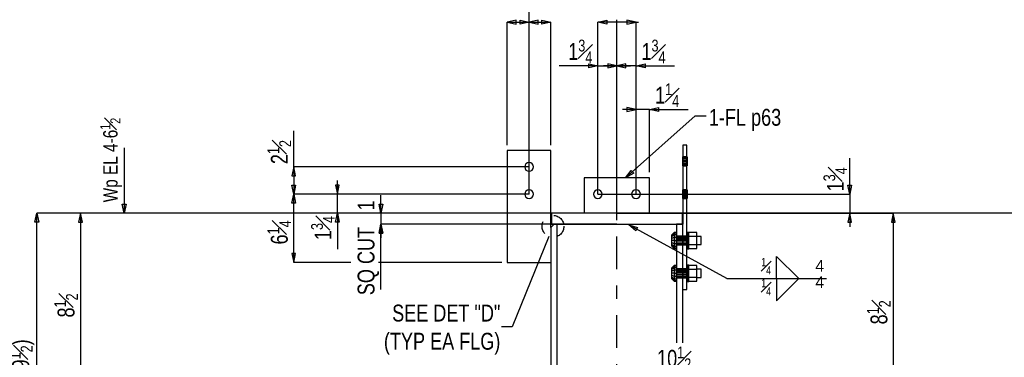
# Model space of a CAD drawing. Header units: inches. Extents: x -17.2 to 17.5, y -11.2 to 11.2.
# Tile 5 of 15: x -13.2 to -5.6, y 4.7 to 7.3. Entities that reach past the tile are written whole.
import ezdxf
from ezdxf.enums import TextEntityAlignment as Align

# ---------------------------------------------------------------- set-up
doc = ezdxf.new("R2010")
doc.units = ezdxf.units.IN
doc.header["$LTSCALE"] = 2.5
doc.header["$MEASUREMENT"] = 0
doc.linetypes.add('SDS2_5', pattern=[0.04, 0.02, -0.02])
doc.linetypes.add('SDS2_6', pattern=[0.2, 0.1, -0.05, 0, -0.05])
doc.layers.add('Layer_0', color=7, linetype='Continuous')
doc.layers.add('Outline', color=7, linetype='Continuous')
doc.styles.add('MTextWidth', font='txt', dxfattribs={"width": 0.8, "height": 0.2})

msp = doc.modelspace()

# ---------------------------------------------------------------- linework, layer by layer
at = {"color": 1, "linetype": 'Continuous'}
for p, q in [((-9.2751, 7.2738), (-9.2751, 7.6072)), ((-9.2062, 7.2886), (-9.2751, 7.2738)), ((-9.2751, 5.9613), (-9.2751, 7.2738)), ((-9.2751, 7.2738), (-9.2062, 7.2591)), ((-9.2751, 7.2738), (-9.1084, 7.2738)), ((-9.2062, 7.2591), (-9.2062, 7.2886)), ((-9.1773, 7.2591), (-9.1773, 7.2886)), ((-9.1773, 7.2886), (-9.1084, 7.2738)), ((-9.1084, 7.2738), (-9.1773, 7.2591)), ((-9.1084, 6.3363), (-9.1084, 7.2738)), ((-8.6043, 6.9405), (-8.6043, 7.2929)), ((-8.0058, 6.5589), (-8.5374, 6.086)), ((-8.0058, 6.5589), (-7.9225, 6.5589)), ((-11.0734, 6.1697), (-11.0734, 6.444)), ((-11.0734, 6.1697), (-11.0882, 6.1008)), ((-9.2751, 6.1697), (-11.0734, 6.1697)), ((-11.0587, 6.1008), (-11.0734, 6.1697)), ((-11.0734, 6.1697), (-11.0734, 5.9613)), ((-6.8257, 5.9613), (-6.8257, 6.2357)), ((-11.0882, 6.1008), (-11.0587, 6.1008)), ((-8.5374, 6.086), (-8.4958, 6.1428)), ((-8.4761, 6.1208), (-8.5374, 6.086)), ((-8.4958, 6.1428), (-8.4761, 6.1208)), ((-11.0734, 5.9613), (-11.0882, 6.0302)), ((-11.0882, 6.0302), (-11.0587, 6.0302)), ((-11.0587, 6.0302), (-11.0734, 5.9613)), ((-10.7253, 6.0302), (-10.7549, 6.0302)), ((-10.7549, 6.0302), (-10.7401, 5.9613)), ((-10.7401, 5.9613), (-10.7401, 6.0647)), ((-10.7401, 5.9613), (-10.7253, 6.0302)), ((-8.5374, 6.086), (-8.5374, 6.086)), ((-6.8257, 5.9613), (-6.8405, 6.0302)), ((-6.8405, 6.0302), (-6.811, 6.0302)), ((-6.811, 6.0302), (-6.8257, 5.9613)), ((-11.0882, 5.8924), (-11.0734, 5.9613)), ((-11.0734, 5.4405), (-11.0734, 5.9613)), ((-11.0734, 5.9613), (-11.0587, 5.8924)), ((-9.2751, 5.9613), (-11.0734, 5.9613)), ((-9.2751, 5.9613), (-11.0734, 5.9613)), ((-10.7401, 5.8155), (-10.7401, 5.9613)), ((-9.2751, 5.9613), (-10.7401, 5.9613)), ((-8.7501, 5.9613), (-6.8257, 5.9613)), ((-6.8257, 5.9613), (-6.8257, 5.8155)), ((-11.0587, 5.8924), (-11.0882, 5.8924)), ((-10.7549, 5.7466), (-10.7401, 5.8155)), ((-10.4068, 5.8155), (-10.7401, 5.8155)), ((-10.7401, 5.8155), (-10.7401, 5.5412)), ((-10.7401, 5.8155), (-10.7253, 5.7466)), ((-8.0626, 5.8155), (-6.8257, 5.8155)), ((-6.8257, 5.8155), (-6.8405, 5.7466)), ((-6.8257, 5.8155), (-6.8257, 5.7122)), ((-6.811, 5.7466), (-6.8257, 5.8155)), ((-10.7253, 5.7466), (-10.7549, 5.7466)), ((-7.7655, 5.3172), (-8.5142, 5.728)), ((-8.5142, 5.728), (-8.5142, 5.728)), ((-8.5142, 5.728), (-8.4466, 5.7078)), ((-8.4609, 5.6819), (-8.5142, 5.728)), ((-6.8405, 5.7466), (-6.811, 5.7466)), ((-8.4466, 5.7078), (-8.4609, 5.6819)), ((-9.1239, 5.6386), (-9.4038, 4.9478)), ((-11.0587, 5.5094), (-11.0882, 5.5094)), ((-11.0882, 5.5094), (-11.0734, 5.4405)), ((-11.0734, 5.4405), (-11.0587, 5.5094)), ((-10.6359, 5.4405), (-11.0734, 5.4405)), ((-9.4834, 5.4405), (-10.4259, 5.4405)), ((-7.3845, 5.3172), (-7.3845, 5.4865)), ((-7.3845, 5.4865), (-7.2151, 5.3172)), ((-7.7655, 5.3172), (-7.0035, 5.3172)), ((-7.3845, 5.3172), (-7.3845, 5.1479)), ((-7.3845, 5.1479), (-7.2151, 5.3172)), ((-9.4038, 4.9478), (-9.4871, 4.9478))]:
    msp.add_line(p, q, dxfattribs=at)
at = {"color": 1, "linetype": 'SDS2_5'}
msp.add_circle((-9.0927, 5.7158), 0.0833, dxfattribs=at)
at = {"layer": 'Layer_0', "color": 2, "linetype": 'Continuous'}
for p, q in [((-8.0689, 6.3363), (-8.1001, 6.3363)), ((-8.1001, 6.3363), (-8.1001, 5.7322)), ((-8.0689, 5.2322), (-8.0689, 6.3363)), ((-9.1084, 6.2947), (-9.4418, 6.2947)), ((-9.4418, 6.2947), (-9.4418, 5.4405)), ((-9.1084, 5.7061), (-9.1084, 6.2947)), ((-8.1001, 6.2452), (-8.1005, 6.2452)), ((-8.0684, 6.2452), (-8.0689, 6.2452)), ((-8.1005, 6.1775), (-8.1001, 6.1775)), ((-8.0689, 6.1775), (-8.0684, 6.1775)), ((-8.3543, 6.0863), (-8.8543, 6.0863)), ((-8.8543, 6.0863), (-8.8543, 5.8155)), ((-8.3543, 5.8155), (-8.3543, 6.0863)), ((-8.1001, 5.9952), (-8.1005, 5.9952)), ((-8.0684, 5.9952), (-8.0689, 5.9952)), ((-8.1005, 5.9275), (-8.1001, 5.9275)), ((-8.0689, 5.9275), (-8.0684, 5.9275)), ((-8.1043, 5.8155), (-9.1043, 5.8155)), ((-9.1043, 5.8155), (-9.1043, 5.7322)), ((-8.1043, 5.7322), (-8.1043, 5.8155)), ((-9.0824, 5.7322), (-9.1084, 5.7061)), ((-9.1043, 5.7322), (-8.1043, 5.7322)), ((-9.0605, 5.7322), (-9.0824, 5.7322)), ((-9.0605, 1.2113), (-9.0605, 5.7322)), ((-8.1001, 5.7322), (-8.148, 5.7322)), ((-8.148, 5.7322), (-8.148, 4.8266)), ((-8.1001, 4.8266), (-8.1001, 5.7322)), ((-9.1084, 5.7061), (-9.1084, 1.2593)), ((-8.148, 5.641), (-8.1482, 5.641)), ((-8.1482, 5.5733), (-8.148, 5.5733)), ((-8.0687, 5.641), (-8.0689, 5.641)), ((-8.0689, 5.5733), (-8.0687, 5.5733)), ((-9.4418, 5.4405), (-9.1084, 5.4405)), ((-8.148, 5.391), (-8.1482, 5.391)), ((-8.0687, 5.391), (-8.0689, 5.391)), ((-8.1482, 5.3233), (-8.148, 5.3233)), ((-8.0689, 5.3233), (-8.0687, 5.3233)), ((-8.1001, 5.2322), (-8.0689, 5.2322))]:
    msp.add_line(p, q, dxfattribs=at)
at = {"layer": 'Layer_0', "color": 1, "linetype": 'SDS2_5'}
for p, q in [((-8.1005, 6.2426), (-8.1005, 6.2452)), ((-8.0689, 6.2452), (-8.1001, 6.2452)), ((-8.0684, 6.2452), (-8.0684, 6.2426)), ((-8.1005, 6.2426), (-8.1001, 6.2426)), ((-8.1005, 6.2353), (-8.1005, 6.2426)), ((-8.1005, 6.2353), (-8.1001, 6.2353)), ((-8.1005, 6.2243), (-8.1005, 6.2353)), ((-8.1005, 6.2243), (-8.1001, 6.2243)), ((-8.1005, 6.2113), (-8.1005, 6.2243)), ((-8.1001, 6.2113), (-8.1005, 6.2113)), ((-8.1005, 6.1984), (-8.1005, 6.2113)), ((-8.1001, 6.1984), (-8.1005, 6.1984)), ((-8.1005, 6.1874), (-8.1005, 6.1984)), ((-8.1001, 6.1874), (-8.1005, 6.1874)), ((-8.1005, 6.1801), (-8.1005, 6.1874)), ((-8.1001, 6.1801), (-8.1005, 6.1801)), ((-8.1005, 6.1775), (-8.1005, 6.1801)), ((-8.1001, 6.2426), (-8.0689, 6.2426)), ((-8.1001, 6.2353), (-8.0689, 6.2353)), ((-8.1001, 6.2243), (-8.0689, 6.2243)), ((-8.0689, 6.2113), (-8.1001, 6.2113)), ((-8.0689, 6.1984), (-8.1001, 6.1984)), ((-8.0689, 6.1874), (-8.1001, 6.1874)), ((-8.0689, 6.1801), (-8.1001, 6.1801)), ((-8.1001, 6.1775), (-8.0689, 6.1775)), ((-8.0689, 6.2426), (-8.0684, 6.2426)), ((-8.0689, 6.2353), (-8.0684, 6.2353)), ((-8.0689, 6.2243), (-8.0684, 6.2243)), ((-8.0684, 6.2113), (-8.0689, 6.2113)), ((-8.0684, 6.1984), (-8.0689, 6.1984)), ((-8.0684, 6.1874), (-8.0689, 6.1874)), ((-8.0684, 6.1801), (-8.0689, 6.1801)), ((-8.0684, 6.2426), (-8.0684, 6.2353)), ((-8.0684, 6.2353), (-8.0684, 6.2243)), ((-8.0684, 6.2243), (-8.0684, 6.2113)), ((-8.0684, 6.2113), (-8.0684, 6.1984)), ((-8.0684, 6.1984), (-8.0684, 6.1874)), ((-8.0684, 6.1874), (-8.0684, 6.1801)), ((-8.0684, 6.1801), (-8.0684, 6.1775)), ((-8.1005, 5.9926), (-8.1005, 5.9952)), ((-8.1005, 5.9926), (-8.1001, 5.9926)), ((-8.1005, 5.9853), (-8.1005, 5.9926)), ((-8.1005, 5.9853), (-8.1001, 5.9853)), ((-8.1005, 5.9743), (-8.1005, 5.9853)), ((-8.1005, 5.9743), (-8.1001, 5.9743)), ((-8.1005, 5.9613), (-8.1005, 5.9743)), ((-8.1001, 5.9613), (-8.1005, 5.9613)), ((-8.1005, 5.9484), (-8.1005, 5.9613)), ((-8.1001, 5.9484), (-8.1005, 5.9484)), ((-8.1005, 5.9374), (-8.1005, 5.9484)), ((-8.0689, 5.9952), (-8.1001, 5.9952)), ((-8.1001, 5.9926), (-8.0689, 5.9926)), ((-8.1001, 5.9853), (-8.0689, 5.9853)), ((-8.1001, 5.9743), (-8.0689, 5.9743)), ((-8.0689, 5.9613), (-8.1001, 5.9613)), ((-8.0689, 5.9484), (-8.1001, 5.9484)), ((-8.0689, 5.9926), (-8.0684, 5.9926)), ((-8.0689, 5.9853), (-8.0684, 5.9853)), ((-8.0689, 5.9743), (-8.0684, 5.9743)), ((-8.0684, 5.9613), (-8.0689, 5.9613)), ((-8.0684, 5.9484), (-8.0689, 5.9484)), ((-8.0684, 5.9952), (-8.0684, 5.9926)), ((-8.0684, 5.9926), (-8.0684, 5.9853)), ((-8.0684, 5.9853), (-8.0684, 5.9743)), ((-8.0684, 5.9743), (-8.0684, 5.9613)), ((-8.0684, 5.9613), (-8.0684, 5.9484)), ((-8.0684, 5.9484), (-8.0684, 5.9374)), ((-8.1001, 5.9374), (-8.1005, 5.9374)), ((-8.1005, 5.9301), (-8.1005, 5.9374)), ((-8.1001, 5.9301), (-8.1005, 5.9301)), ((-8.1005, 5.9275), (-8.1005, 5.9301)), ((-8.0689, 5.9374), (-8.1001, 5.9374)), ((-8.0689, 5.9301), (-8.1001, 5.9301)), ((-8.1001, 5.9275), (-8.0689, 5.9275)), ((-8.0684, 5.9374), (-8.0689, 5.9374)), ((-8.0684, 5.9301), (-8.0689, 5.9301)), ((-8.0684, 5.9374), (-8.0684, 5.9301)), ((-8.0684, 5.9301), (-8.0684, 5.9275)), ((-8.1482, 5.641), (-8.1484, 5.641)), ((-8.1484, 5.6384), (-8.1484, 5.641)), ((-8.1484, 5.6384), (-8.1482, 5.6384)), ((-8.1484, 5.6311), (-8.1484, 5.6384)), ((-8.1484, 5.6311), (-8.1482, 5.6311)), ((-8.1484, 5.6201), (-8.1484, 5.6311)), ((-8.1484, 5.6201), (-8.1482, 5.6201)), ((-8.1484, 5.6072), (-8.1484, 5.6201)), ((-8.1484, 5.5942), (-8.1484, 5.6072)), ((-8.1482, 5.5942), (-8.1484, 5.5942)), ((-8.1484, 5.5832), (-8.1484, 5.5942)), ((-8.1482, 5.5832), (-8.1484, 5.5832)), ((-8.1484, 5.5759), (-8.1484, 5.5832)), ((-8.1482, 5.5759), (-8.1484, 5.5759)), ((-8.1484, 5.5733), (-8.1484, 5.5759)), ((-8.1484, 5.5733), (-8.1482, 5.5733)), ((-8.1482, 5.6384), (-8.148, 5.6384)), ((-8.0687, 5.6384), (-8.1482, 5.6384)), ((-8.1482, 5.6311), (-8.148, 5.6311)), ((-8.1482, 5.6201), (-8.148, 5.6201)), ((-8.148, 5.6072), (-8.1482, 5.6072)), ((-8.148, 5.5942), (-8.1482, 5.5942)), ((-8.148, 5.5832), (-8.1482, 5.5832)), ((-8.148, 5.5759), (-8.1482, 5.5759)), ((-8.1482, 5.5759), (-8.0687, 5.5759)), ((-8.0997, 5.641), (-8.148, 5.641)), ((-8.148, 5.6384), (-8.0997, 5.6384)), ((-8.148, 5.6311), (-8.0997, 5.6311)), ((-8.148, 5.6201), (-8.0997, 5.6201)), ((-8.0997, 5.6072), (-8.148, 5.6072)), ((-8.0997, 5.5942), (-8.148, 5.5942)), ((-8.0997, 5.5832), (-8.148, 5.5832)), ((-8.0997, 5.5759), (-8.148, 5.5759)), ((-8.148, 5.5733), (-8.0997, 5.5733)), ((-8.0689, 5.641), (-8.1005, 5.641)), ((-8.1005, 5.6384), (-8.1005, 5.641)), ((-8.1005, 5.6384), (-8.0689, 5.6384)), ((-8.1005, 5.6311), (-8.1005, 5.6384)), ((-8.1005, 5.6311), (-8.0689, 5.6311)), ((-8.1005, 5.6201), (-8.1005, 5.6311)), ((-8.1005, 5.6201), (-8.0689, 5.6201)), ((-8.1005, 5.6072), (-8.1005, 5.6201)), ((-8.0689, 5.6072), (-8.1005, 5.6072)), ((-8.1005, 5.5942), (-8.1005, 5.6072)), ((-8.0689, 5.5942), (-8.1005, 5.5942)), ((-8.1005, 5.5832), (-8.1005, 5.5942)), ((-8.0689, 5.5832), (-8.1005, 5.5832)), ((-8.1005, 5.5759), (-8.1005, 5.5832)), ((-8.0689, 5.5759), (-8.1005, 5.5759)), ((-8.1005, 5.5733), (-8.1005, 5.5759)), ((-8.1005, 5.5733), (-8.0689, 5.5733)), ((-8.0997, 5.641), (-8.0997, 5.6384)), ((-8.0997, 5.6384), (-8.0997, 5.6311)), ((-8.0997, 5.6311), (-8.0997, 5.6201)), ((-8.0997, 5.6201), (-8.0997, 5.6072)), ((-8.0997, 5.6072), (-8.0997, 5.5942)), ((-8.0997, 5.5942), (-8.0997, 5.5832)), ((-8.0997, 5.5832), (-8.0997, 5.5759)), ((-8.0997, 5.5759), (-8.0997, 5.5733)), ((-8.0689, 5.6384), (-8.0687, 5.6384)), ((-8.0689, 5.6311), (-8.0687, 5.6311)), ((-8.0689, 5.6201), (-8.0687, 5.6201)), ((-8.0687, 5.6072), (-8.0689, 5.6072)), ((-8.0687, 5.5942), (-8.0689, 5.5942)), ((-8.0687, 5.5832), (-8.0689, 5.5832)), ((-8.0687, 5.5759), (-8.0689, 5.5759)), ((-8.0684, 5.641), (-8.0687, 5.641)), ((-8.0687, 5.6384), (-8.0684, 5.6384)), ((-8.0687, 5.6311), (-8.0684, 5.6311)), ((-8.0687, 5.6201), (-8.0684, 5.6201)), ((-8.0684, 5.6072), (-8.0687, 5.6072)), ((-8.0684, 5.5942), (-8.0687, 5.5942)), ((-8.0684, 5.5832), (-8.0687, 5.5832)), ((-8.0684, 5.5759), (-8.0687, 5.5759)), ((-8.0687, 5.5733), (-8.0684, 5.5733)), ((-8.0684, 5.641), (-8.0684, 5.6384)), ((-8.0684, 5.6384), (-8.0684, 5.6311)), ((-8.0684, 5.6311), (-8.0684, 5.6201)), ((-8.0684, 5.6201), (-8.0684, 5.6072)), ((-8.0684, 5.6072), (-8.0684, 5.5942)), ((-8.0684, 5.5942), (-8.0684, 5.5832)), ((-8.0684, 5.5832), (-8.0684, 5.5759)), ((-8.0684, 5.5759), (-8.0684, 5.5733)), ((-8.1482, 5.391), (-8.1484, 5.391)), ((-8.1484, 5.3884), (-8.1484, 5.391)), ((-8.1484, 5.3884), (-8.1482, 5.3884)), ((-8.1484, 5.3811), (-8.1484, 5.3884)), ((-8.1484, 5.3811), (-8.1482, 5.3811)), ((-8.1484, 5.3701), (-8.1484, 5.3811)), ((-8.1484, 5.3701), (-8.1482, 5.3701)), ((-8.1484, 5.3572), (-8.1484, 5.3701)), ((-8.1484, 5.3442), (-8.1484, 5.3572)), ((-8.1482, 5.3442), (-8.1484, 5.3442)), ((-8.1484, 5.3332), (-8.1484, 5.3442)), ((-8.1482, 5.3884), (-8.148, 5.3884)), ((-8.0687, 5.3884), (-8.1482, 5.3884)), ((-8.1482, 5.3811), (-8.148, 5.3811)), ((-8.1482, 5.3701), (-8.148, 5.3701)), ((-8.148, 5.3572), (-8.1482, 5.3572)), ((-8.148, 5.3442), (-8.1482, 5.3442)), ((-8.0997, 5.391), (-8.148, 5.391)), ((-8.148, 5.3884), (-8.0997, 5.3884)), ((-8.148, 5.3811), (-8.0997, 5.3811)), ((-8.148, 5.3701), (-8.0997, 5.3701)), ((-8.0997, 5.3572), (-8.148, 5.3572)), ((-8.0997, 5.3442), (-8.148, 5.3442)), ((-8.0689, 5.391), (-8.1005, 5.391)), ((-8.1005, 5.3884), (-8.1005, 5.391)), ((-8.1005, 5.3884), (-8.0689, 5.3884)), ((-8.1005, 5.3811), (-8.1005, 5.3884)), ((-8.1005, 5.3811), (-8.0689, 5.3811)), ((-8.1005, 5.3701), (-8.1005, 5.3811)), ((-8.1005, 5.3701), (-8.0689, 5.3701)), ((-8.1005, 5.3572), (-8.1005, 5.3701)), ((-8.0689, 5.3572), (-8.1005, 5.3572)), ((-8.1005, 5.3442), (-8.1005, 5.3572)), ((-8.0689, 5.3442), (-8.1005, 5.3442)), ((-8.1005, 5.3332), (-8.1005, 5.3442)), ((-8.0997, 5.391), (-8.0997, 5.3884)), ((-8.0997, 5.3884), (-8.0997, 5.3811)), ((-8.0997, 5.3811), (-8.0997, 5.3701)), ((-8.0997, 5.3701), (-8.0997, 5.3572)), ((-8.0997, 5.3572), (-8.0997, 5.3442)), ((-8.0997, 5.3442), (-8.0997, 5.3332)), ((-8.0689, 5.3884), (-8.0687, 5.3884)), ((-8.0689, 5.3811), (-8.0687, 5.3811)), ((-8.0689, 5.3701), (-8.0687, 5.3701)), ((-8.0687, 5.3572), (-8.0689, 5.3572)), ((-8.0687, 5.3442), (-8.0689, 5.3442)), ((-8.0684, 5.391), (-8.0687, 5.391)), ((-8.0687, 5.3884), (-8.0684, 5.3884)), ((-8.0687, 5.3811), (-8.0684, 5.3811)), ((-8.0687, 5.3701), (-8.0684, 5.3701)), ((-8.0684, 5.3572), (-8.0687, 5.3572)), ((-8.0684, 5.3442), (-8.0687, 5.3442)), ((-8.0684, 5.391), (-8.0684, 5.3884)), ((-8.0684, 5.3884), (-8.0684, 5.3811)), ((-8.0684, 5.3811), (-8.0684, 5.3701)), ((-8.0684, 5.3701), (-8.0684, 5.3572)), ((-8.0684, 5.3572), (-8.0684, 5.3442)), ((-8.0684, 5.3442), (-8.0684, 5.3332)), ((-8.1482, 5.3332), (-8.1484, 5.3332)), ((-8.1484, 5.3259), (-8.1484, 5.3332)), ((-8.1482, 5.3259), (-8.1484, 5.3259)), ((-8.1484, 5.3233), (-8.1484, 5.3259)), ((-8.1484, 5.3233), (-8.1482, 5.3233)), ((-8.148, 5.3332), (-8.1482, 5.3332)), ((-8.148, 5.3259), (-8.1482, 5.3259)), ((-8.1482, 5.3259), (-8.0687, 5.3259)), ((-8.0997, 5.3332), (-8.148, 5.3332)), ((-8.0997, 5.3259), (-8.148, 5.3259)), ((-8.148, 5.3233), (-8.0997, 5.3233)), ((-8.0689, 5.3332), (-8.1005, 5.3332)), ((-8.1005, 5.3259), (-8.1005, 5.3332)), ((-8.0689, 5.3259), (-8.1005, 5.3259)), ((-8.1005, 5.3233), (-8.1005, 5.3259)), ((-8.1005, 5.3233), (-8.0689, 5.3233)), ((-8.0997, 5.3332), (-8.0997, 5.3259)), ((-8.0997, 5.3259), (-8.0997, 5.3233)), ((-8.0687, 5.3332), (-8.0689, 5.3332)), ((-8.0687, 5.3259), (-8.0689, 5.3259)), ((-8.0684, 5.3332), (-8.0687, 5.3332)), ((-8.0684, 5.3259), (-8.0687, 5.3259)), ((-8.0687, 5.3233), (-8.0684, 5.3233)), ((-8.0684, 5.3332), (-8.0684, 5.3259)), ((-8.0684, 5.3259), (-8.0684, 5.3233))]:
    msp.add_line(p, q, dxfattribs=at)
at = {"layer": 'Layer_0', "color": 1, "linetype": 'Continuous'}
for p, q in [((-8.1677, 5.6673), (-8.1873, 5.6473)), ((-8.1677, 5.6627), (-8.1873, 5.6442)), ((-8.1677, 5.6497), (-8.1873, 5.6355)), ((-8.1873, 5.6473), (-8.1873, 5.6442)), ((-8.1873, 5.6442), (-8.1873, 5.6355)), ((-8.1482, 5.6673), (-8.1677, 5.6673)), ((-8.1677, 5.6673), (-8.1677, 5.6627)), ((-8.1482, 5.6627), (-8.1677, 5.6627)), ((-8.1677, 5.6627), (-8.1677, 5.6497)), ((-8.1482, 5.6497), (-8.1677, 5.6497)), ((-8.1677, 5.6497), (-8.1677, 5.6302)), ((-8.1482, 5.6627), (-8.1482, 5.6673)), ((-8.1482, 5.6497), (-8.1482, 5.6627)), ((-8.1482, 5.6302), (-8.1482, 5.6497)), ((-8.0557, 5.6697), (-8.0687, 5.6697)), ((-8.0687, 5.6697), (-8.0687, 5.6649)), ((-8.0687, 5.6649), (-8.0687, 5.6514)), ((-8.0687, 5.6514), (-8.0687, 5.6311)), ((-8.0557, 5.6649), (-8.0557, 5.6697)), ((-7.9945, 5.6673), (-8.0557, 5.6673)), ((-8.0557, 5.6514), (-8.0557, 5.6649)), ((-8.0557, 5.6311), (-8.0557, 5.6514)), ((-7.9945, 5.6372), (-7.9945, 5.6673)), ((-8.1873, 5.6355), (-8.1873, 5.6225)), ((-8.1677, 5.6302), (-8.1873, 5.6225)), ((-8.1873, 5.6225), (-8.1873, 5.6072)), ((-8.1677, 5.6072), (-8.1873, 5.6072)), ((-8.1873, 5.6072), (-8.1873, 5.5918)), ((-8.1873, 5.5918), (-8.1677, 5.5842)), ((-8.1873, 5.5918), (-8.1873, 5.5788)), ((-8.1873, 5.5788), (-8.1677, 5.5646)), ((-8.1873, 5.5788), (-8.1873, 5.5701)), ((-8.1873, 5.5701), (-8.1677, 5.5516)), ((-8.1873, 5.5701), (-8.1873, 5.5671)), ((-8.1873, 5.5671), (-8.1677, 5.547)), ((-8.1482, 5.6302), (-8.1677, 5.6302)), ((-8.1677, 5.6302), (-8.1677, 5.6072)), ((-8.1677, 5.6072), (-8.1482, 5.6072)), ((-8.1677, 5.6072), (-8.1677, 5.5842)), ((-8.1677, 5.5842), (-8.1482, 5.5842)), ((-8.1677, 5.5842), (-8.1677, 5.5646)), ((-8.1482, 5.6072), (-8.1482, 5.6302)), ((-8.1482, 5.5842), (-8.1482, 5.6072)), ((-8.1482, 5.5646), (-8.1482, 5.5842)), ((-8.0687, 5.6311), (-8.0687, 5.6072)), ((-8.0687, 5.6072), (-8.0687, 5.5833)), ((-8.0687, 5.5833), (-8.0687, 5.563)), ((-7.9945, 5.6372), (-8.0557, 5.6372)), ((-8.0557, 5.6072), (-8.0557, 5.6311)), ((-8.0557, 5.5833), (-8.0557, 5.6072)), ((-8.0557, 5.563), (-8.0557, 5.5833)), ((-8.0557, 5.5771), (-7.9945, 5.5771)), ((-7.9605, 5.6384), (-7.9945, 5.6384)), ((-7.9945, 5.5771), (-7.9945, 5.6372)), ((-7.9945, 5.547), (-7.9945, 5.5771)), ((-7.9945, 5.5759), (-7.9605, 5.5759)), ((-7.9605, 5.6342), (-7.9605, 5.6384)), ((-7.9605, 5.6228), (-7.9605, 5.6342)), ((-7.9605, 5.6072), (-7.9605, 5.6228)), ((-7.9605, 5.5915), (-7.9605, 5.6072)), ((-7.9605, 5.5801), (-7.9605, 5.5915)), ((-7.9605, 5.5759), (-7.9605, 5.5801)), ((-8.1677, 5.5646), (-8.1482, 5.5646)), ((-8.1677, 5.5646), (-8.1677, 5.5516)), ((-8.1677, 5.5516), (-8.1482, 5.5516)), ((-8.1677, 5.5516), (-8.1677, 5.547)), ((-8.1677, 5.547), (-8.1482, 5.547)), ((-8.1482, 5.5516), (-8.1482, 5.5646)), ((-8.1482, 5.547), (-8.1482, 5.5516)), ((-8.0687, 5.563), (-8.0687, 5.5494)), ((-8.0687, 5.5494), (-8.0687, 5.5447)), ((-8.0687, 5.5447), (-8.0557, 5.5447)), ((-8.0557, 5.5494), (-8.0557, 5.563)), ((-8.0557, 5.5447), (-8.0557, 5.5494)), ((-8.0557, 5.547), (-7.9945, 5.547)), ((-8.1677, 5.4173), (-8.1873, 5.3973)), ((-8.1482, 5.4173), (-8.1677, 5.4173)), ((-8.1677, 5.4173), (-8.1677, 5.4127)), ((-8.1482, 5.4127), (-8.1482, 5.4173)), ((-8.0557, 5.4197), (-8.0687, 5.4197)), ((-8.0687, 5.4197), (-8.0687, 5.4149)), ((-8.0557, 5.4149), (-8.0557, 5.4197)), ((-7.9945, 5.4173), (-8.0557, 5.4173)), ((-7.9945, 5.3872), (-7.9945, 5.4173)), ((-8.1677, 5.4127), (-8.1873, 5.3942)), ((-8.1677, 5.3997), (-8.1873, 5.3855)), ((-8.1873, 5.3973), (-8.1873, 5.3942)), ((-8.1873, 5.3942), (-8.1873, 5.3855)), ((-8.1873, 5.3855), (-8.1873, 5.3725)), ((-8.1677, 5.3802), (-8.1873, 5.3725)), ((-8.1873, 5.3725), (-8.1873, 5.3572)), ((-8.1677, 5.3572), (-8.1873, 5.3572)), ((-8.1873, 5.3572), (-8.1873, 5.3418)), ((-8.1873, 5.3418), (-8.1677, 5.3342)), ((-8.1873, 5.3418), (-8.1873, 5.3288)), ((-8.1482, 5.4127), (-8.1677, 5.4127)), ((-8.1677, 5.4127), (-8.1677, 5.3997)), ((-8.1482, 5.3997), (-8.1677, 5.3997)), ((-8.1677, 5.3997), (-8.1677, 5.3802)), ((-8.1482, 5.3802), (-8.1677, 5.3802)), ((-8.1677, 5.3802), (-8.1677, 5.3572)), ((-8.1677, 5.3572), (-8.1482, 5.3572)), ((-8.1677, 5.3572), (-8.1677, 5.3342)), ((-8.1482, 5.3997), (-8.1482, 5.4127)), ((-8.1482, 5.3802), (-8.1482, 5.3997)), ((-8.1482, 5.3572), (-8.1482, 5.3802)), ((-8.1482, 5.3342), (-8.1482, 5.3572)), ((-8.0687, 5.4149), (-8.0687, 5.4014)), ((-8.0687, 5.4014), (-8.0687, 5.3811)), ((-8.0687, 5.3811), (-8.0687, 5.3572)), ((-8.0687, 5.3572), (-8.0687, 5.3333)), ((-8.0557, 5.4014), (-8.0557, 5.4149)), ((-8.0557, 5.3811), (-8.0557, 5.4014)), ((-7.9945, 5.3872), (-8.0557, 5.3872)), ((-8.0557, 5.3572), (-8.0557, 5.3811)), ((-8.0557, 5.3333), (-8.0557, 5.3572)), ((-7.9605, 5.3884), (-7.9945, 5.3884)), ((-7.9945, 5.3271), (-7.9945, 5.3872)), ((-7.9605, 5.3842), (-7.9605, 5.3884)), ((-7.9605, 5.3728), (-7.9605, 5.3842)), ((-7.9605, 5.3572), (-7.9605, 5.3728)), ((-7.9605, 5.3415), (-7.9605, 5.3572)), ((-7.9605, 5.3301), (-7.9605, 5.3415)), ((-8.1873, 5.3288), (-8.1677, 5.3146)), ((-8.1873, 5.3288), (-8.1873, 5.3201)), ((-8.1873, 5.3201), (-8.1677, 5.3016)), ((-8.1873, 5.3201), (-8.1873, 5.3171)), ((-8.1873, 5.3171), (-8.1677, 5.297)), ((-8.1677, 5.3342), (-8.1482, 5.3342)), ((-8.1677, 5.3342), (-8.1677, 5.3146)), ((-8.1677, 5.3146), (-8.1482, 5.3146)), ((-8.1677, 5.3146), (-8.1677, 5.3016)), ((-8.1677, 5.3016), (-8.1482, 5.3016)), ((-8.1677, 5.3016), (-8.1677, 5.297)), ((-8.1677, 5.297), (-8.1482, 5.297)), ((-8.1482, 5.3146), (-8.1482, 5.3342)), ((-8.1482, 5.3016), (-8.1482, 5.3146)), ((-8.1482, 5.297), (-8.1482, 5.3016)), ((-8.0687, 5.3333), (-8.0687, 5.313)), ((-8.0687, 5.313), (-8.0687, 5.2994)), ((-8.0687, 5.2994), (-8.0687, 5.2947)), ((-8.0687, 5.2947), (-8.0557, 5.2947)), ((-8.0557, 5.313), (-8.0557, 5.3333)), ((-8.0557, 5.3271), (-7.9945, 5.3271)), ((-8.0557, 5.2994), (-8.0557, 5.313)), ((-8.0557, 5.2947), (-8.0557, 5.2994)), ((-8.0557, 5.297), (-7.9945, 5.297)), ((-7.9945, 5.297), (-7.9945, 5.3271)), ((-7.9945, 5.3259), (-7.9605, 5.3259)), ((-7.9605, 5.3259), (-7.9605, 5.3301))]:
    msp.add_line(p, q, dxfattribs=at)
at = {"layer": 'Layer_0', "color": 3, "linetype": 'Continuous'}
for points in [[(-9.2622, 6.1384), (-9.2512, 6.1457), (-9.2438, 6.1567), (-9.2413, 6.1697), (-9.2438, 6.1826), (-9.2512, 6.1936), (-9.2622, 6.2009), (-9.2751, 6.2035), (-9.2881, 6.2009), (-9.299, 6.1936), (-9.3064, 6.1826), (-9.309, 6.1697), (-9.3064, 6.1567), (-9.299, 6.1457), (-9.2881, 6.1384), (-9.2751, 6.1358), (-9.2622, 6.1384)], [(-9.2622, 5.9301), (-9.2512, 5.9374), (-9.2438, 5.9484), (-9.2413, 5.9613), (-9.2438, 5.9743), (-9.2512, 5.9853), (-9.2622, 5.9926), (-9.2751, 5.9952), (-9.2881, 5.9926), (-9.299, 5.9853), (-9.3064, 5.9743), (-9.309, 5.9613), (-9.3064, 5.9484), (-9.299, 5.9374), (-9.2881, 5.9301), (-9.2751, 5.9275), (-9.2622, 5.9301)], [(-8.7188, 5.9743), (-8.7262, 5.9853), (-8.7372, 5.9926), (-8.7501, 5.9952), (-8.7631, 5.9926), (-8.774, 5.9853), (-8.7814, 5.9743), (-8.784, 5.9613), (-8.7814, 5.9484), (-8.774, 5.9374), (-8.7631, 5.9301), (-8.7501, 5.9275), (-8.7372, 5.9301), (-8.7262, 5.9374), (-8.7188, 5.9484), (-8.7163, 5.9613), (-8.7188, 5.9743)], [(-8.4272, 5.9743), (-8.4345, 5.9853), (-8.4455, 5.9926), (-8.4584, 5.9952), (-8.4714, 5.9926), (-8.4824, 5.9853), (-8.4897, 5.9743), (-8.4923, 5.9613), (-8.4897, 5.9484), (-8.4824, 5.9374), (-8.4714, 5.9301), (-8.4584, 5.9275), (-8.4455, 5.9301), (-8.4345, 5.9374), (-8.4272, 5.9484), (-8.4246, 5.9613), (-8.4272, 5.9743)]]:
    msp.add_lwpolyline(points, close=True, dxfattribs=at)
at = {"layer": 'Outline', "color": 1, "linetype": 'Continuous'}
for p, q in [((-9.3729, 7.2886), (-9.4418, 7.2738)), ((-9.4418, 6.3363), (-9.4418, 7.2738)), ((-9.4418, 7.2738), (-9.3729, 7.2591)), ((-9.4418, 7.2738), (-9.2751, 7.2738)), ((-9.3729, 7.2591), (-9.3729, 7.2886)), ((-9.344, 7.2591), (-9.344, 7.2886)), ((-9.344, 7.2886), (-9.2751, 7.2738)), ((-9.2751, 7.2738), (-9.344, 7.2591)), ((-9.2751, 6.1697), (-9.2751, 7.2738)), ((-8.7501, 7.2738), (-8.6812, 7.2886)), ((-8.4584, 7.2738), (-8.7501, 7.2738)), ((-8.6812, 7.2591), (-8.7501, 7.2738)), ((-8.7501, 5.9613), (-8.7501, 7.2738)), ((-8.6812, 7.2886), (-8.6812, 7.2591)), ((-8.4584, 7.2738), (-8.5273, 7.2886)), ((-8.5273, 7.2886), (-8.5273, 7.2591)), ((-8.5273, 7.2591), (-8.4584, 7.2738)), ((-8.4584, 5.9613), (-8.4584, 7.2738)), ((-8.4584, 7.2738), (-8.439, 7.2738)), ((-8.7501, 6.9405), (-9.0453, 6.9405)), ((-8.819, 6.9257), (-8.819, 6.9553)), ((-8.819, 6.9553), (-8.7501, 6.9405)), ((-8.7501, 6.9405), (-8.819, 6.9257)), ((-8.7501, 5.9613), (-8.7501, 6.9405)), ((-8.7501, 6.9405), (-8.6043, 6.9405)), ((-8.6043, 6.9405), (-8.7076, 6.9405)), ((-8.6043, 6.9405), (-8.6732, 6.9553)), ((-8.6732, 6.9553), (-8.6732, 6.9257)), ((-8.6732, 6.9257), (-8.6043, 6.9405)), ((-8.5354, 6.9553), (-8.6043, 6.9405)), ((-8.6043, 6.9405), (-8.5009, 6.9405)), ((-8.6043, 6.9405), (-8.5354, 6.9257)), ((-8.6043, 5.8155), (-8.6043, 6.9405)), ((-8.4584, 6.9405), (-8.6043, 6.9405)), ((-8.6043, 5.8155), (-8.6043, 6.9405)), ((-8.5354, 6.9257), (-8.5354, 6.9553)), ((-8.4584, 6.9405), (-8.3895, 6.9553)), ((-8.4584, 5.9613), (-8.4584, 6.9405)), ((-8.4584, 6.9405), (-8.1633, 6.9405)), ((-8.3895, 6.9257), (-8.4584, 6.9405)), ((-8.3895, 6.9553), (-8.3895, 6.9257)), ((-8.4584, 6.6072), (-8.5273, 6.6219)), ((-8.5273, 6.6219), (-8.5273, 6.5924)), ((-8.3543, 6.6072), (-8.2854, 6.6219)), ((-8.2854, 6.6219), (-8.2854, 6.5924)), ((-8.4584, 6.6072), (-8.5618, 6.6072)), ((-8.5273, 6.5924), (-8.4584, 6.6072)), ((-8.3543, 6.6072), (-8.4584, 6.6072)), ((-8.4584, 5.9613), (-8.4584, 6.6072)), ((-8.3543, 6.128), (-8.3543, 6.6072)), ((-8.3543, 6.6072), (-8.0591, 6.6072)), ((-8.2854, 6.5924), (-8.3543, 6.6072)), ((-12.3696, 6.3155), (-12.3696, 5.8155)), ((-10.4068, 5.8155), (-10.4068, 5.9533)), ((-12.3696, 5.8155), (-12.3844, 5.8844)), ((-12.3844, 5.8844), (-12.3549, 5.8844)), ((-12.3549, 5.8844), (-12.3696, 5.8155)), ((-10.4068, 5.8155), (-10.4215, 5.8844)), ((-10.4215, 5.8844), (-10.392, 5.8844)), ((-10.392, 5.8844), (-10.4068, 5.8155)), ((-13.0511, 5.7466), (-13.0363, 5.8155)), ((-13.0363, 1.1905), (-13.0363, 5.8155)), ((-13.0363, 5.8155), (-13.0215, 5.7466)), ((-3.3644, 5.8155), (-13.0363, 5.8155)), ((-12.703, 5.8155), (-12.7177, 5.7466)), ((-12.0668, 5.8155), (-12.703, 5.8155)), ((-12.6882, 5.7466), (-12.703, 5.8155)), ((-12.703, 5.8155), (-12.703, 4.0238)), ((-12.3696, 5.8155), (-12.3696, 5.8155)), ((-8.6043, 5.8155), (-10.4068, 5.8155)), ((-10.4068, 5.8155), (-10.4068, 5.7322)), ((-8.6043, 5.8155), (-6.4924, 5.8155)), ((-6.4924, 5.8155), (-6.5072, 5.7466)), ((-6.4776, 5.7466), (-6.4924, 5.8155)), ((-6.4924, 5.8155), (-6.4924, 4.0238)), ((-13.0215, 5.7466), (-13.0511, 5.7466)), ((-12.7177, 5.7466), (-12.6882, 5.7466)), ((-10.4215, 5.6633), (-10.4068, 5.7322)), ((-10.4068, 5.7322), (-10.4215, 5.6633)), ((-10.4068, 5.2322), (-10.4068, 5.7322)), ((-10.4068, 5.7322), (-10.4068, 5.7322)), ((-10.4068, 5.7322), (-10.392, 5.6633)), ((-10.4068, 5.7322), (-10.4068, 5.6288)), ((-10.392, 5.6633), (-10.4068, 5.7322)), ((-8.6043, 5.7322), (-10.4068, 5.7322)), ((-6.5072, 5.7466), (-6.4776, 5.7466)), ((-10.392, 5.6633), (-10.4215, 5.6633)), ((-10.4215, 5.6633), (-10.392, 5.6633))]:
    msp.add_line(p, q, dxfattribs=at)
at = {"layer": 'Outline', "color": 1, "linetype": 'SDS2_6'}
msp.add_line((-8.6043, 2.3883), (-8.6043, 6.0655), dxfattribs=at)

# ---------------------------------------------------------------- texts
at = {"color": 2, "linetype": 'Continuous', "width": 0.8}
msp.add_text('1-FL p63', height=0.12902, dxfattribs=at).set_placement((-7.9016, 6.4835))
at = {"color": 1, "linetype": 'Continuous'}
msp.add_text('4', height=0.0903, dxfattribs=at).set_placement((-7.0881, 5.3689))
msp.add_text('4', height=0.0903, dxfattribs=at).set_placement((-7.0881, 5.335), align=Align.TOP_LEFT)
at = {"color": 2, "linetype": 'Continuous', "char_height": 0.129022, "rotation": 90, "style": 'MTextWidth'}
for s, insert, attachment_point in [('\\A1;2{\\H0.70x;\\S1#2;}', (-11.0933, 6.1905), 7), ('\\A1;1{\\H0.70x;\\S3#4;}', (-6.8456, 5.9822), 7), ('\\A1;1{\\H0.70x;\\S3#4;}', (-10.7599, 5.7947), 9), ('\\A1;6{\\H0.70x;\\S1#4;}', (-11.0933, 5.6692), 8)]:
    msp.add_mtext(s, dxfattribs=dict(at, insert=insert, attachment_point=attachment_point))
at = {"color": 1, "linetype": 'Continuous', "char_height": 0.090316, "style": 'MTextWidth'}
for insert, attachment_point in [((-7.4268, 5.348), 9), ((-7.4268, 5.3142), 3)]:
    msp.add_mtext('\\A1;{\\H0.70x;\\S1#4;}', dxfattribs=dict(at, insert=insert, attachment_point=attachment_point))
at = {"color": 2, "linetype": 'Continuous', "insert": (-9.4948, 5.1179), "char_height": 0.129022, "width": 1.548267, "attachment_point": 3, "style": 'MTextWidth'}
msp.add_mtext('SEE DET "D"\\P(TYP EA FLG)', dxfattribs=at)
at = {"color": 2, "linetype": 'Continuous', "insert": (-8.1668, 4.6172), "char_height": 0.129022, "attachment_point": 8, "style": 'MTextWidth'}
msp.add_mtext('\\A1;10{\\H0.70x;\\S1#2;}', dxfattribs=at)
at = {"layer": 'Outline', "color": 2, "linetype": 'Continuous', "width": 0.8}
msp.add_text('1', height=0.129, rotation=90, dxfattribs=at).set_placement((-10.4564, 5.8363))
msp.add_text('SQ CUT', height=0.12902, rotation=90, dxfattribs=at).set_placement((-10.4564, 5.7113), align=Align.RIGHT)
at = {"layer": 'Outline', "color": 2, "linetype": 'Continuous', "char_height": 0.129022, "style": 'MTextWidth'}
for s, insert, attachment_point in [('\\A1;1{\\H0.70x;\\S3#4;}', (-8.7918, 6.9604), 9), ('\\A1;1{\\H0.70x;\\S3#4;}', (-8.4168, 6.9604), 7), ('\\A1;1{\\H0.70x;\\S1#4;}', (-8.3126, 6.627), 7)]:
    msp.add_mtext(s, dxfattribs=dict(at, insert=insert, attachment_point=attachment_point))
at = {"layer": 'Outline', "color": 1, "linetype": 'Continuous', "insert": (-12.3865, 5.8988), "char_height": 0.109669, "attachment_point": 7, "rotation": 90, "style": 'MTextWidth'}
msp.add_mtext('\\A1;Wp EL 4-6{\\H0.70x;\\S1#2;}', dxfattribs=at)
at = {"layer": 'Outline', "color": 2, "linetype": 'Continuous', "char_height": 0.129022, "attachment_point": 8, "rotation": 90, "style": 'MTextWidth'}
for s, insert in [('\\A1;8{\\H0.70x;\\S1#2;}', (-12.7228, 5.1116)), ('\\A1;8{\\H0.70x;\\S1#2;}', (-6.5122, 5.059)), ('\\A1;(1-W12x53x2-8{\\H0.70x;\\S1#2;})  2-9{\\H0.70x;\\S1#2;}  (P/P 2-9{\\H0.70x;\\S1#2;})', (-13.0562, 3.7445))]:
    msp.add_mtext(s, dxfattribs=dict(at, insert=insert))

doc.saveas('drawing.dxf')
